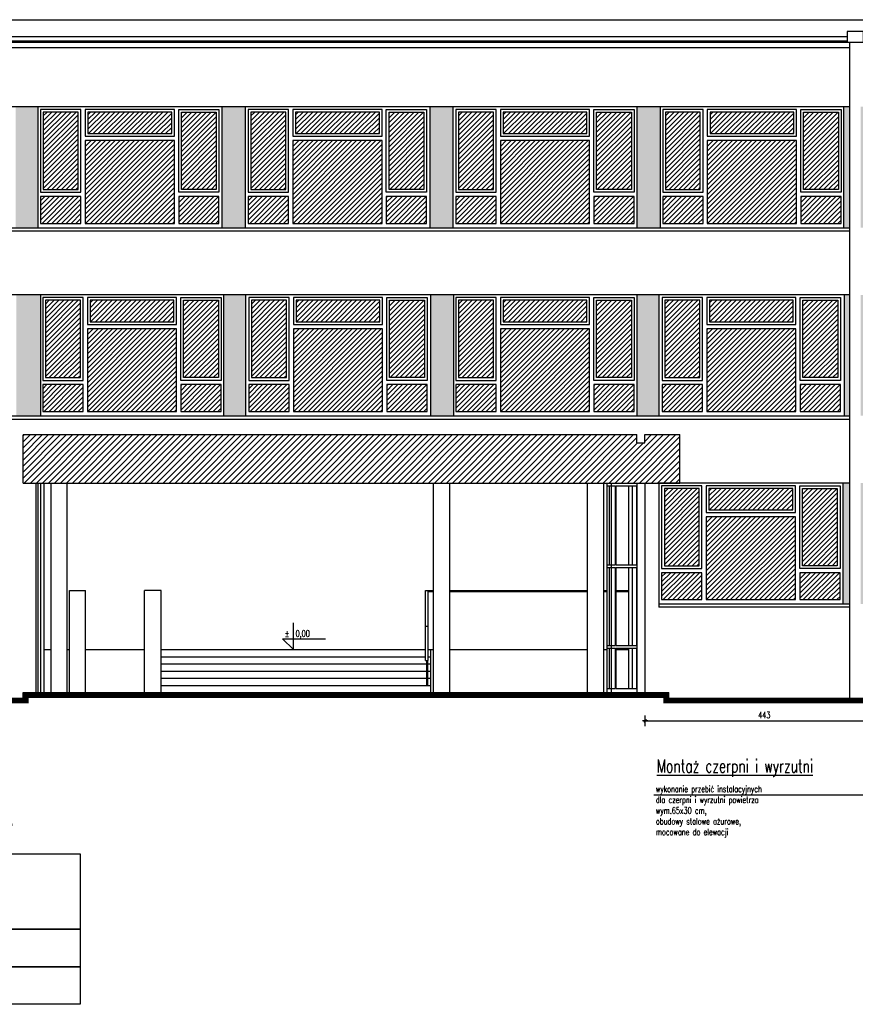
# Model space of a CAD drawing. Header units: millimetres. Extents: x 167273 to 188273, y -125105 to -88145.
# Tile 69 of 210: x 172311 to 173866, y -112165 to -110333. Entities that reach past the tile are written whole.
import ezdxf

# ---------------------------------------------------------------- set-up
doc = ezdxf.new("R2010")
doc.units = ezdxf.units.MM
doc.linetypes.add('AUSGEZOGEN', pattern=[0])
doc.layers.add('7031', color=7, linetype='AUSGEZOGEN', true_color=0x474b4e)
doc.layers.add('_SZYBY', color=7, linetype='Continuous', lineweight=5, true_color=0xb3b3b3)
for name, color, linetype in [('a-op_leader', 9, 'Continuous'), ('a-op_text', 9, 'Continuous'), ('a-poziomy', 9, 'Continuous'), ('a-wymiary', 9, 'Continuous'), ('b-cienka', 9, 'Continuous'), ('b-okna', 6, 'Continuous'), ('b-widokowa', 7, 'Continuous'), ('b-ściany', 2, 'Continuous'), ('h-hatch', 8, 'Continuous')]:
    doc.layers.add(name, color=color, linetype=linetype)
doc.styles.add('PPAB_100', font='romans.shx', dxfattribs={"width": 0.7, "height": 12})
doc.styles.add('PPAB_50', font='romans.shx', dxfattribs={"width": 0.7, "height": 8})
doc.dimstyles.new('newPPAB_100', dxfattribs={"dimscale": 0, "dimtxt": 16, "dimasz": 1, "dimexe": 10, "dimexo": 10, "dimgap": 5, "dimtad": 1, "dimdec": 0, "dimzin": 0, "dimdsep": 46, "dimtxsty": 'PPAB_100', "dimblk": 'tick_50', "dimcen": 0.09, "dimdle": 5, "dimse1": 1, "dimse2": 1, "dimclrd": 9, "dimclre": 9, "dimclrt": 161, "dimadec": 0, "dimazin": 0, "dimtfac": 1, "dimtdec": 0, "dimtix": 1, "dimtmove": 2, "dimatfit": 0, "dimldrblk": 'tick_50', "dimfxl": 0, "dimtolj": 1, "dimtzin": 0, "dimarcsym": 0})

# ---------------------------------------------------------------- blocks, each defined once
blk = doc.blocks.new('kota')
at = {"layer": 'a-op_text'}
for p, q in [((-27153.37, 102049.9), (-27153.37, 102074.9)), ((-27163.37, 102059.9), (-27123.37, 102059.9)), ((-27153.37, 102049.9), (-27163.37, 102059.9))]:
    blk.add_line(p, q, dxfattribs=at)
at = {"layer": 'a-op_text', "style": 'PPAB_50', "flags": 4}
for tag, p in [('ZNAK', (-27161.37, 102061.9)), ('WARTOSC', (-27151.37, 102061.9))]:
    blk.add_attdef(tag, p, '', height=8, dxfattribs=at)
blk = doc.blocks.new('tick_50')
at = {"color": 9, "ltscale": 20}
for p, q in [((-5, 0), (5, 0)), ((0, 10), (0, -10))]:
    blk.add_line(p, q, dxfattribs=at)
at = {"color": 0}
blk.add_line((2.5, 2.5), (-2.5, -2.5), dxfattribs=at)

msp = doc.modelspace()

# ---------------------------------------------------------------- hatches: boundary and pattern name
at = {"layer": '7031'}
for points in [[(172344.44, -110495.35), (172303.44, -110495.35), (172303.44, -110720.35), (172344.44, -110720.35)], [(172730.44, -110495.35), (172687.44, -110495.35), (172687.44, -110720.35), (172730.44, -110720.35)], [(173117.44, -110495.35), (173074.44, -110495.35), (173074.44, -110720.35), (173117.44, -110720.35)], [(173503.44, -110495.35), (173459.94, -110495.35), (173459.94, -110720.35), (173503.44, -110720.35)], [(172349.44, -110845.35), (172304.44, -110845.35), (172304.44, -111070.35), (172349.44, -111070.35)], [(172731.44, -110845.35), (172690.44, -110845.35), (172690.44, -111070.35), (172731.44, -111070.35)], [(173118.44, -110845.35), (173075.44, -110845.35), (173075.44, -111070.35), (173118.44, -111070.35)], [(173500.44, -110845.35), (173459.44, -110845.35), (173459.44, -111070.35), (173500.44, -111070.35)]]:
    msp.add_hatch(color=256, dxfattribs=at).paths.add_polyline_path(points)
h = msp.add_hatch(color=256, dxfattribs=at)
h.paths.add_polyline_path([(173856.44, -110495.35), (173844.44, -110495.35), (173844.44, -110720.35), (173856.44, -110720.35)])
h.paths.add_polyline_path([(173887.44, -110495.35), (173876.44, -110495.35), (173876.44, -110720.35), (173887.44, -110720.35)])
h = msp.add_hatch(color=256, dxfattribs=at)
h.paths.add_polyline_path([(173856.44, -110845.35), (173845.44, -110845.35), (173845.44, -111070.35), (173856.44, -111070.35)])
h.paths.add_polyline_path([(173888.44, -110845.35), (173876.44, -110845.35), (173876.44, -111070.35), (173888.44, -111070.35)])
h = msp.add_hatch(color=256, dxfattribs=at)
h.paths.add_polyline_path([(173856.44, -111195.35), (173843.44, -111195.35), (173843.44, -111420.35), (173856.44, -111420.35)])
h.paths.add_polyline_path([(173885.44, -111195.35), (173876.44, -111195.35), (173876.44, -111420.35), (173885.44, -111420.35)])
at = {"layer": '_SZYBY'}
h = msp.add_hatch(dxfattribs=at)
h.set_pattern_fill('ANSI31', color=256, scale=2, style=0)
h.set_pattern_definition([(45, (-2965.3415, 350), (-4.49012806, 4.49012806), [])])
h.paths.add_polyline_path([(172419.94, -110505.35), (172354.94, -110505.35), (172354.94, -110649.35), (172419.94, -110649.35)])
h.paths.add_polyline_path([(172424.94, -110662.35), (172349.94, -110662.35), (172349.94, -110712.35), (172424.94, -110712.35)])
h.paths.add_polyline_path([(172598.94, -110558.35), (172432.94, -110558.35), (172432.94, -110712.35), (172598.94, -110712.35)])
h.paths.add_polyline_path([(172593.94, -110505.35), (172437.94, -110505.35), (172437.94, -110545.35), (172593.94, -110545.35)])
h.paths.add_polyline_path([(172676.94, -110505.35), (172611.94, -110505.35), (172611.94, -110649.35), (172676.94, -110649.35)])
h.paths.add_polyline_path([(172681.94, -110662.35), (172606.94, -110662.35), (172606.94, -110712.35), (172681.94, -110712.35)])
h = msp.add_hatch(dxfattribs=at)
h.set_pattern_fill('ANSI31', color=256, scale=2, style=0)
h.set_pattern_definition([(45, (-2578.8415, 350), (-4.49012806, 4.49012806), [])])
h.paths.add_polyline_path([(172806.44, -110505.35), (172741.44, -110505.35), (172741.44, -110649.35), (172806.44, -110649.35)])
h.paths.add_polyline_path([(172811.44, -110662.35), (172736.44, -110662.35), (172736.44, -110712.35), (172811.44, -110712.35)])
h.paths.add_polyline_path([(172985.44, -110558.35), (172819.44, -110558.35), (172819.44, -110712.35), (172985.44, -110712.35)])
h.paths.add_polyline_path([(172980.44, -110505.35), (172824.44, -110505.35), (172824.44, -110545.35), (172980.44, -110545.35)])
h.paths.add_polyline_path([(173063.44, -110505.35), (172998.44, -110505.35), (172998.44, -110649.35), (173063.44, -110649.35)])
h.paths.add_polyline_path([(173068.44, -110662.35), (172993.44, -110662.35), (172993.44, -110712.35), (173068.44, -110712.35)])
h = msp.add_hatch(dxfattribs=at)
h.set_pattern_fill('ANSI31', color=256, scale=2, style=0)
h.set_pattern_definition([(45, (-2192.5915, 350), (-4.49012806, 4.49012806), [])])
h.paths.add_polyline_path([(173192.69, -110505.35), (173127.69, -110505.35), (173127.69, -110649.35), (173192.69, -110649.35)])
h.paths.add_polyline_path([(173197.69, -110662.35), (173122.69, -110662.35), (173122.69, -110712.35), (173197.69, -110712.35)])
h.paths.add_polyline_path([(173371.69, -110558.35), (173205.69, -110558.35), (173205.69, -110712.35), (173371.69, -110712.35)])
h.paths.add_polyline_path([(173366.69, -110505.35), (173210.69, -110505.35), (173210.69, -110545.35), (173366.69, -110545.35)])
h.paths.add_polyline_path([(173449.69, -110505.35), (173384.69, -110505.35), (173384.69, -110649.35), (173449.69, -110649.35)])
h.paths.add_polyline_path([(173454.69, -110662.35), (173379.69, -110662.35), (173379.69, -110712.35), (173454.69, -110712.35)])
h = msp.add_hatch(dxfattribs=at)
h.set_pattern_fill('ANSI31', color=256, scale=2, style=0)
h.set_pattern_definition([(45, (-1807.3415, 350), (-4.49012806, 4.49012806), [])])
h.paths.add_polyline_path([(173577.94, -110505.35), (173512.94, -110505.35), (173512.94, -110649.35), (173577.94, -110649.35)])
h.paths.add_polyline_path([(173582.94, -110662.35), (173507.94, -110662.35), (173507.94, -110712.35), (173582.94, -110712.35)])
h.paths.add_polyline_path([(173756.94, -110558.35), (173590.94, -110558.35), (173590.94, -110712.35), (173756.94, -110712.35)])
h.paths.add_polyline_path([(173751.94, -110505.35), (173595.94, -110505.35), (173595.94, -110545.35), (173751.94, -110545.35)])
h.paths.add_polyline_path([(173834.94, -110505.35), (173769.94, -110505.35), (173769.94, -110649.35), (173834.94, -110649.35)])
h.paths.add_polyline_path([(173839.94, -110662.35), (173764.94, -110662.35), (173764.94, -110712.35), (173839.94, -110712.35)])
h = msp.add_hatch(dxfattribs=at)
h.set_pattern_fill('ANSI31', color=256, scale=2, style=0)
h.set_pattern_definition([(45, (-2961.3415, -6e-11), (-4.49012806, 4.49012806), [])])
h.paths.add_polyline_path([(172423.94, -110855.35), (172358.94, -110855.35), (172358.94, -110999.35), (172423.94, -110999.35)])
h.paths.add_polyline_path([(172428.94, -111012.35), (172353.94, -111012.35), (172353.94, -111062.35), (172428.94, -111062.35)])
h.paths.add_polyline_path([(172602.94, -110908.35), (172436.94, -110908.35), (172436.94, -111062.35), (172602.94, -111062.35)])
h.paths.add_polyline_path([(172597.94, -110855.35), (172441.94, -110855.35), (172441.94, -110895.35), (172597.94, -110895.35)])
h.paths.add_polyline_path([(172680.94, -110855.35), (172615.94, -110855.35), (172615.94, -110999.35), (172680.94, -110999.35)])
h.paths.add_polyline_path([(172685.94, -111012.35), (172610.94, -111012.35), (172610.94, -111062.35), (172685.94, -111062.35)])
h = msp.add_hatch(dxfattribs=at)
h.set_pattern_fill('ANSI31', color=256, scale=2, style=0)
h.set_pattern_definition([(45, (-2577.8415, 9e-11), (-4.49012806, 4.49012806), [])])
h.paths.add_polyline_path([(172807.44, -110855.35), (172742.44, -110855.35), (172742.44, -110999.35), (172807.44, -110999.35)])
h.paths.add_polyline_path([(172812.44, -111012.35), (172737.44, -111012.35), (172737.44, -111062.35), (172812.44, -111062.35)])
h.paths.add_polyline_path([(172986.44, -110908.35), (172820.44, -110908.35), (172820.44, -111062.35), (172986.44, -111062.35)])
h.paths.add_polyline_path([(172981.44, -110855.35), (172825.44, -110855.35), (172825.44, -110895.35), (172981.44, -110895.35)])
h.paths.add_polyline_path([(173064.44, -110855.35), (172999.44, -110855.35), (172999.44, -110999.35), (173064.44, -110999.35)])
h.paths.add_polyline_path([(173069.44, -111012.35), (172994.44, -111012.35), (172994.44, -111062.35), (173069.44, -111062.35)])
h = msp.add_hatch(dxfattribs=at)
h.set_pattern_fill('ANSI31', color=256, scale=2, style=0)
h.set_pattern_definition([(45, (-2192.3415, 6e-11), (-4.49012806, 4.49012806), [])])
h.paths.add_polyline_path([(173192.94, -110855.35), (173127.94, -110855.35), (173127.94, -110999.35), (173192.94, -110999.35)])
h.paths.add_polyline_path([(173197.94, -111012.35), (173122.94, -111012.35), (173122.94, -111062.35), (173197.94, -111062.35)])
h.paths.add_polyline_path([(173371.94, -110908.35), (173205.94, -110908.35), (173205.94, -111062.35), (173371.94, -111062.35)])
h.paths.add_polyline_path([(173366.94, -110855.35), (173210.94, -110855.35), (173210.94, -110895.35), (173366.94, -110895.35)])
h.paths.add_polyline_path([(173449.94, -110855.35), (173384.94, -110855.35), (173384.94, -110999.35), (173449.94, -110999.35)])
h.paths.add_polyline_path([(173454.94, -111012.35), (173379.94, -111012.35), (173379.94, -111062.35), (173454.94, -111062.35)])
h = msp.add_hatch(dxfattribs=at)
h.set_pattern_fill('ANSI31', color=256, scale=2, style=0)
h.set_pattern_definition([(45, (-1808.3415, 3e-11), (-4.49012806, 4.49012806), [])])
h.paths.add_polyline_path([(173576.94, -110855.35), (173511.94, -110855.35), (173511.94, -110999.35), (173576.94, -110999.35)])
h.paths.add_polyline_path([(173581.94, -111012.35), (173506.94, -111012.35), (173506.94, -111062.35), (173581.94, -111062.35)])
h.paths.add_polyline_path([(173755.94, -110908.35), (173589.94, -110908.35), (173589.94, -111062.35), (173755.94, -111062.35)])
h.paths.add_polyline_path([(173750.94, -110855.35), (173594.94, -110855.35), (173594.94, -110895.35), (173750.94, -110895.35)])
h.paths.add_polyline_path([(173833.94, -110855.35), (173768.94, -110855.35), (173768.94, -110999.35), (173833.94, -110999.35)])
h.paths.add_polyline_path([(173838.94, -111012.35), (173763.94, -111012.35), (173763.94, -111062.35), (173838.94, -111062.35)])
h = msp.add_hatch(dxfattribs=at)
h.set_pattern_fill('ANSI31', color=256, scale=2, style=0)
h.set_pattern_definition([(45, (-1809.3415, -350), (-4.49012806, 4.49012806), [])])
h.paths.add_polyline_path([(173575.94, -111205.35), (173510.94, -111205.35), (173510.94, -111349.35), (173575.94, -111349.35)])
h.paths.add_polyline_path([(173580.94, -111362.35), (173505.94, -111362.35), (173505.94, -111412.35), (173580.94, -111412.35)])
h.paths.add_polyline_path([(173754.94, -111258.35), (173588.94, -111258.35), (173588.94, -111412.35), (173754.94, -111412.35)])
h.paths.add_polyline_path([(173749.94, -111205.35), (173593.94, -111205.35), (173593.94, -111245.35), (173749.94, -111245.35)])
h.paths.add_polyline_path([(173832.94, -111205.35), (173767.94, -111205.35), (173767.94, -111349.35), (173832.94, -111349.35)])
h.paths.add_polyline_path([(173837.94, -111362.35), (173762.94, -111362.35), (173762.94, -111412.35), (173837.94, -111412.35)])
at = {"layer": 'h-hatch'}
h = msp.add_hatch(dxfattribs=at)
h.set_pattern_fill('ANSI31', color=256, scale=2.5, style=0)
h.set_pattern_definition([(45, (-15000, 0), (-5.61266008, 5.61266008), [])])
h.paths.add_polyline_path([(173539.75, -111105.35), (173474.75, -111105.35), (173474.75, -111120.35), (173459.75, -111120.35), (173459.75, -111105.35), (172317.44, -111105.35), (172317.44, -111195.35), (173539.75, -111195.35)])

# ---------------------------------------------------------------- linework, layer by layer
at = {"layer": 'a-op_leader'}
msp.add_lwpolyline([(173491.65, -111775.48), (174285.22, -111775.48), (174285.22, -111571.21)], dxfattribs=at)
for points in [[(171423.44, -111885.2), (172423.44, -111885.2), (172423.44, -112025.2), (171423.44, -112025.2)], [(171593.44, -112025.2), (172423.44, -112025.2), (172423.44, -112095.2), (171593.44, -112095.2)], [(171593.44, -112095.2), (172423.44, -112095.2), (172423.44, -112165.2), (171593.44, -112165.2)]]:
    msp.add_lwpolyline(points, close=True, dxfattribs=at)
at = {"layer": 'b-cienka'}
for points in [[(172424.94, -110500.35), (172349.94, -110500.35), (172349.94, -110654.35), (172424.94, -110654.35)], [(172419.94, -110505.35), (172354.94, -110505.35), (172354.94, -110649.35), (172419.94, -110649.35)], [(172598.94, -110500.35), (172432.94, -110500.35), (172432.94, -110550.35), (172598.94, -110550.35)], [(172593.94, -110505.35), (172437.94, -110505.35), (172437.94, -110545.35), (172593.94, -110545.35)], [(172681.94, -110654.35), (172606.94, -110654.35), (172606.94, -110500.35), (172681.94, -110500.35)], [(172676.94, -110649.35), (172611.94, -110649.35), (172611.94, -110505.35), (172676.94, -110505.35)], [(172811.44, -110500.35), (172736.44, -110500.35), (172736.44, -110654.35), (172811.44, -110654.35)], [(172806.44, -110505.35), (172741.44, -110505.35), (172741.44, -110649.35), (172806.44, -110649.35)], [(172985.44, -110500.35), (172819.44, -110500.35), (172819.44, -110550.35), (172985.44, -110550.35)], [(172980.44, -110505.35), (172824.44, -110505.35), (172824.44, -110545.35), (172980.44, -110545.35)], [(173068.44, -110654.35), (172993.44, -110654.35), (172993.44, -110500.35), (173068.44, -110500.35)], [(173063.44, -110649.35), (172998.44, -110649.35), (172998.44, -110505.35), (173063.44, -110505.35)], [(173197.69, -110500.35), (173122.69, -110500.35), (173122.69, -110654.35), (173197.69, -110654.35)], [(173192.69, -110505.35), (173127.69, -110505.35), (173127.69, -110649.35), (173192.69, -110649.35)], [(173371.69, -110500.35), (173205.69, -110500.35), (173205.69, -110550.35), (173371.69, -110550.35)], [(173366.69, -110505.35), (173210.69, -110505.35), (173210.69, -110545.35), (173366.69, -110545.35)], [(173454.69, -110654.35), (173379.69, -110654.35), (173379.69, -110500.35), (173454.69, -110500.35)], [(173449.69, -110649.35), (173384.69, -110649.35), (173384.69, -110505.35), (173449.69, -110505.35)], [(173582.94, -110500.35), (173507.94, -110500.35), (173507.94, -110654.35), (173582.94, -110654.35)], [(173577.94, -110505.35), (173512.94, -110505.35), (173512.94, -110649.35), (173577.94, -110649.35)], [(173756.94, -110500.35), (173590.94, -110500.35), (173590.94, -110550.35), (173756.94, -110550.35)], [(173751.94, -110505.35), (173595.94, -110505.35), (173595.94, -110545.35), (173751.94, -110545.35)], [(173839.94, -110654.35), (173764.94, -110654.35), (173764.94, -110500.35), (173839.94, -110500.35)], [(173834.94, -110649.35), (173769.94, -110649.35), (173769.94, -110505.35), (173834.94, -110505.35)], [(172598.94, -110558.35), (172432.94, -110558.35), (172432.94, -110712.35), (172598.94, -110712.35)], [(172985.44, -110558.35), (172819.44, -110558.35), (172819.44, -110712.35), (172985.44, -110712.35)], [(173371.69, -110558.35), (173205.69, -110558.35), (173205.69, -110712.35), (173371.69, -110712.35)], [(173756.94, -110558.35), (173590.94, -110558.35), (173590.94, -110712.35), (173756.94, -110712.35)], [(172424.94, -110662.35), (172349.94, -110662.35), (172349.94, -110712.35), (172424.94, -110712.35)], [(172681.94, -110662.35), (172606.94, -110662.35), (172606.94, -110712.35), (172681.94, -110712.35)], [(172811.44, -110662.35), (172736.44, -110662.35), (172736.44, -110712.35), (172811.44, -110712.35)], [(173068.44, -110662.35), (172993.44, -110662.35), (172993.44, -110712.35), (173068.44, -110712.35)], [(173197.69, -110662.35), (173122.69, -110662.35), (173122.69, -110712.35), (173197.69, -110712.35)], [(173454.69, -110662.35), (173379.69, -110662.35), (173379.69, -110712.35), (173454.69, -110712.35)], [(173582.94, -110662.35), (173507.94, -110662.35), (173507.94, -110712.35), (173582.94, -110712.35)], [(173839.94, -110662.35), (173764.94, -110662.35), (173764.94, -110712.35), (173839.94, -110712.35)], [(172428.94, -110850.35), (172353.94, -110850.35), (172353.94, -111004.35), (172428.94, -111004.35)], [(172423.94, -110855.35), (172358.94, -110855.35), (172358.94, -110999.35), (172423.94, -110999.35)], [(172602.94, -110850.35), (172436.94, -110850.35), (172436.94, -110900.35), (172602.94, -110900.35)], [(172597.94, -110855.35), (172441.94, -110855.35), (172441.94, -110895.35), (172597.94, -110895.35)], [(172685.94, -111004.35), (172610.94, -111004.35), (172610.94, -110850.35), (172685.94, -110850.35)], [(172680.94, -110999.35), (172615.94, -110999.35), (172615.94, -110855.35), (172680.94, -110855.35)], [(172812.44, -110850.35), (172737.44, -110850.35), (172737.44, -111004.35), (172812.44, -111004.35)], [(172807.44, -110855.35), (172742.44, -110855.35), (172742.44, -110999.35), (172807.44, -110999.35)], [(172986.44, -110850.35), (172820.44, -110850.35), (172820.44, -110900.35), (172986.44, -110900.35)], [(172981.44, -110855.35), (172825.44, -110855.35), (172825.44, -110895.35), (172981.44, -110895.35)], [(173069.44, -111004.35), (172994.44, -111004.35), (172994.44, -110850.35), (173069.44, -110850.35)], [(173064.44, -110999.35), (172999.44, -110999.35), (172999.44, -110855.35), (173064.44, -110855.35)], [(173197.94, -110850.35), (173122.94, -110850.35), (173122.94, -111004.35), (173197.94, -111004.35)], [(173192.94, -110855.35), (173127.94, -110855.35), (173127.94, -110999.35), (173192.94, -110999.35)], [(173371.94, -110850.35), (173205.94, -110850.35), (173205.94, -110900.35), (173371.94, -110900.35)], [(173366.94, -110855.35), (173210.94, -110855.35), (173210.94, -110895.35), (173366.94, -110895.35)], [(173454.94, -111004.35), (173379.94, -111004.35), (173379.94, -110850.35), (173454.94, -110850.35)], [(173449.94, -110999.35), (173384.94, -110999.35), (173384.94, -110855.35), (173449.94, -110855.35)], [(173581.94, -110850.35), (173506.94, -110850.35), (173506.94, -111004.35), (173581.94, -111004.35)], [(173576.94, -110855.35), (173511.94, -110855.35), (173511.94, -110999.35), (173576.94, -110999.35)], [(173755.94, -110850.35), (173589.94, -110850.35), (173589.94, -110900.35), (173755.94, -110900.35)], [(173750.94, -110855.35), (173594.94, -110855.35), (173594.94, -110895.35), (173750.94, -110895.35)], [(173838.94, -111004.35), (173763.94, -111004.35), (173763.94, -110850.35), (173838.94, -110850.35)], [(173833.94, -110999.35), (173768.94, -110999.35), (173768.94, -110855.35), (173833.94, -110855.35)], [(172602.94, -110908.35), (172436.94, -110908.35), (172436.94, -111062.35), (172602.94, -111062.35)], [(172986.44, -110908.35), (172820.44, -110908.35), (172820.44, -111062.35), (172986.44, -111062.35)], [(173371.94, -110908.35), (173205.94, -110908.35), (173205.94, -111062.35), (173371.94, -111062.35)], [(173755.94, -110908.35), (173589.94, -110908.35), (173589.94, -111062.35), (173755.94, -111062.35)], [(172428.94, -111012.35), (172353.94, -111012.35), (172353.94, -111062.35), (172428.94, -111062.35)], [(172685.94, -111012.35), (172610.94, -111012.35), (172610.94, -111062.35), (172685.94, -111062.35)], [(172812.44, -111012.35), (172737.44, -111012.35), (172737.44, -111062.35), (172812.44, -111062.35)], [(173069.44, -111012.35), (172994.44, -111012.35), (172994.44, -111062.35), (173069.44, -111062.35)], [(173197.94, -111012.35), (173122.94, -111012.35), (173122.94, -111062.35), (173197.94, -111062.35)], [(173454.94, -111012.35), (173379.94, -111012.35), (173379.94, -111062.35), (173454.94, -111062.35)], [(173581.94, -111012.35), (173506.94, -111012.35), (173506.94, -111062.35), (173581.94, -111062.35)], [(173838.94, -111012.35), (173763.94, -111012.35), (173763.94, -111062.35), (173838.94, -111062.35)], [(173580.94, -111200.35), (173505.94, -111200.35), (173505.94, -111354.35), (173580.94, -111354.35)], [(173575.94, -111205.35), (173510.94, -111205.35), (173510.94, -111349.35), (173575.94, -111349.35)], [(173754.94, -111200.35), (173588.94, -111200.35), (173588.94, -111250.35), (173754.94, -111250.35)], [(173749.94, -111205.35), (173593.94, -111205.35), (173593.94, -111245.35), (173749.94, -111245.35)], [(173837.94, -111354.35), (173762.94, -111354.35), (173762.94, -111200.35), (173837.94, -111200.35)], [(173832.94, -111349.35), (173767.94, -111349.35), (173767.94, -111205.35), (173832.94, -111205.35)], [(173754.94, -111258.35), (173588.94, -111258.35), (173588.94, -111412.35), (173754.94, -111412.35)], [(173580.94, -111362.35), (173505.94, -111362.35), (173505.94, -111412.35), (173580.94, -111412.35)], [(173837.94, -111362.35), (173762.94, -111362.35), (173762.94, -111412.35), (173837.94, -111412.35)]]:
    msp.add_lwpolyline(points, close=True, dxfattribs=at)
at = {"layer": 'b-okna'}
for p, q in [((172341.44, -111585.35), (172341.44, -111195.35)), ((172345.44, -111585.35), (172345.44, -111195.35)), ((172349.44, -111195.35), (172349.44, -111585.35)), ((173404.52, -111585.35), (173404.52, -111195.35)), ((173404.52, -111200.35), (173419.83, -111200.35)), ((173408.65, -111347.35), (173408.65, -111200.35)), ((173412.79, -111585.35), (173412.79, -111195.35)), ((173419.83, -111347.35), (173419.83, -111200.35)), ((173421.09, -111200.35), (173459.61, -111200.35)), ((173421.09, -111347.35), (173421.09, -111200.35)), ((173451.87, -111347.35), (173451.87, -111200.35)), ((173459.61, -111347.35), (173459.61, -111200.35)), ((173460.46, -111585.35), (173460.46, -111195.35)), ((173404.52, -111347.35), (173419.83, -111347.35)), ((173404.52, -111352.35), (173419.83, -111352.35)), ((173408.65, -111497.35), (173408.65, -111352.35)), ((173419.83, -111497.35), (173419.83, -111352.35)), ((173421.09, -111347.35), (173459.61, -111347.35)), ((173421.09, -111352.35), (173459.61, -111352.35)), ((173421.09, -111497.35), (173421.09, -111352.35)), ((173451.87, -111497.35), (173451.87, -111352.35)), ((173459.61, -111497.35), (173459.61, -111352.35)), ((173404.52, -111497.35), (173419.83, -111497.35)), ((173404.52, -111502.35), (173419.83, -111502.35)), ((173408.65, -111577.35), (173408.65, -111502.35)), ((173419.83, -111577.35), (173419.83, -111502.35)), ((173421.09, -111497.35), (173459.61, -111497.35)), ((173421.09, -111577.35), (173421.09, -111502.35)), ((173421.09, -111502.35), (173459.61, -111502.35)), ((173451.87, -111577.35), (173451.87, -111502.35)), ((173459.61, -111577.35), (173459.61, -111502.35)), ((173404.52, -111577.35), (173419.83, -111577.35)), ((173421.09, -111577.35), (173459.61, -111577.35))]:
    msp.add_line(p, q, dxfattribs=at)
at = {"layer": 'b-widokowa'}
for p, q in [((171612.44, -110333.35), (178945.44, -110333.35)), ((173851.44, -110365.35), (171130.44, -110365.35)), ((171123.44, -110375.35), (179434.44, -110375.35)), ((171123.44, -110385.35), (173856.44, -110385.35)), ((173851.44, -110373.35), (171138.44, -110373.35)), ((173856.44, -111595.35), (173856.44, -110375.35)), ((173856.44, -110495.35), (171191.44, -110495.35)), ((172344.44, -110495.35), (172344.44, -110720.35)), ((172687.44, -110495.35), (172687.44, -110720.35)), ((172730.44, -110495.35), (172730.44, -110720.35)), ((173074.44, -110495.35), (173074.44, -110720.35)), ((173117.44, -110495.35), (173117.44, -110720.35)), ((173459.94, -110495.35), (173459.94, -110720.35)), ((173503.44, -110495.35), (173503.44, -110720.35)), ((173844.44, -110495.35), (173844.44, -110720.35)), ((171191.44, -110720.35), (173856.44, -110720.35)), ((171191.44, -110726.35), (173856.44, -110726.35)), ((173856.44, -110845.35), (171191.44, -110845.35)), ((172349.44, -110845.35), (172349.44, -111070.35)), ((172690.44, -110845.35), (172690.44, -111070.35)), ((172731.44, -110845.35), (172731.44, -111070.35)), ((173075.44, -110845.35), (173075.44, -111070.35)), ((173118.44, -110845.35), (173118.44, -111070.35)), ((173459.44, -110845.35), (173459.44, -111070.35)), ((173500.44, -110845.35), (173500.44, -111070.35)), ((173845.44, -110845.35), (173845.44, -111070.35)), ((171191.44, -111070.35), (173856.44, -111070.35)), ((171191.44, -111076.35), (173856.44, -111076.35)), ((172356.44, -111585.35), (172356.44, -111195.35)), ((172369.45, -111585.35), (172369.45, -111195.35)), ((172399.45, -111585.35), (172399.45, -111195.35)), ((173081.44, -111585.35), (173081.44, -111195.35)), ((173111.44, -111585.35), (173111.44, -111195.35)), ((173368.13, -111585.35), (173368.13, -111195.35)), ((173398.13, -111585.35), (173398.13, -111195.35)), ((173445.1, -111347.35), (173445.1, -111200.35)), ((173475.44, -111585.35), (173475.44, -111195.35)), ((173500.44, -111195.35), (173500.44, -111420.35)), ((173856.44, -111195.35), (173500.44, -111195.35)), ((173843.44, -111195.35), (173843.44, -111420.35)), ((173445.1, -111497.35), (173445.1, -111352.35)), ((172403.44, -111585.35), (172403.44, -111395.36)), ((172403.44, -111395.36), (172433.44, -111395.36)), ((172433.44, -111585.35), (172433.44, -111395.36)), ((172543.44, -111585.35), (172543.44, -111395.36)), ((172574.44, -111395.36), (172543.44, -111395.36)), ((172574.44, -111585.35), (172574.44, -111395.36)), ((173066.44, -111525.35), (173066.44, -111395.35)), ((173066.44, -111395.35), (173081.44, -111395.35)), ((173071.44, -111525.35), (173071.44, -111395.35)), ((173071.44, -111397.35), (173081.44, -111397.35)), ((173111.44, -111395.35), (173368.13, -111395.35)), ((173111.44, -111397.35), (173368.13, -111397.35)), ((173398.13, -111395.35), (173404.52, -111395.35)), ((173398.13, -111397.35), (173404.52, -111397.35)), ((173421.09, -111395.35), (173445.1, -111395.35)), ((173421.09, -111397.35), (173445.1, -111397.35)), ((173500.44, -111420.35), (173500.44, -111426.35)), ((173500.44, -111420.35), (173856.44, -111420.35)), ((173856.44, -111426.35), (173500.44, -111426.35)), ((173066.44, -111461.85), (173071.44, -111461.85)), ((173445.1, -111577.35), (173445.1, -111502.35)), ((172356.44, -111505.35), (172369.45, -111505.35)), ((172399.45, -111505.35), (172403.44, -111505.35)), ((172433.44, -111505.35), (172543.44, -111505.35)), ((172574.44, -111505.35), (173066.44, -111505.35)), ((172574.44, -111518.65), (173066.44, -111518.65)), ((173071.44, -111505.35), (173081.44, -111505.35)), ((173071.44, -111518.65), (173076.44, -111518.65)), ((173076.44, -111585.35), (173076.44, -111505.35)), ((173111.44, -111505.35), (173368.13, -111505.35)), ((173398.13, -111505.35), (173404.52, -111505.35)), ((173421.09, -111505.35), (173445.1, -111505.35)), ((172574.44, -111531.95), (173067.94, -111531.95)), ((173066.44, -111525.35), (173071.44, -111525.35)), ((173067.94, -111525.35), (173067.94, -111571.85)), ((173069.94, -111525.35), (173069.94, -111571.85)), ((173069.94, -111531.95), (173076.44, -111531.95)), ((172574.44, -111545.25), (173067.94, -111545.25)), ((172574.44, -111558.55), (173067.94, -111558.55)), ((173069.94, -111545.25), (173076.44, -111545.25)), ((173069.94, -111558.55), (173076.44, -111558.55)), ((172574.44, -111571.85), (173076.44, -111571.85))]:
    msp.add_line(p, q, dxfattribs=at)
at = {"layer": 'b-widokowa', "ltscale": 0.5}
msp.add_lwpolyline([(173851.44, -110375.35), (173881.44, -110375.35), (173881.44, -110355.35), (173851.44, -110355.35)], close=True, dxfattribs=at)
at = {"layer": 'b-ściany'}
for p, q in [((172317.44, -111105.35), (173459.75, -111105.35)), ((172317.44, -111195.35), (172317.44, -111105.42)), ((173459.75, -111120.35), (173459.75, -111105.35)), ((173474.75, -111120.35), (173474.75, -111105.35)), ((173474.75, -111105.35), (173539.75, -111105.35)), ((173539.75, -111195.35), (173539.75, -111105.35)), ((173459.75, -111120.35), (173474.75, -111120.35)), ((172317.44, -111195.35), (173539.75, -111195.35)), ((170923.44, -111595.35), (172317.44, -111595.35)), ((172317.44, -111585.35), (173519.08, -111585.35)), ((172317.44, -111595.35), (172317.44, -111585.35)), ((173519.08, -111595.35), (173519.08, -111585.35)), ((173519.08, -111595.35), (176937.44, -111595.35))]:
    msp.add_line(p, q, dxfattribs=at)
at = {"layer": 'b-ściany', "const_width": 10}
msp.add_lwpolyline([(179573.44, -111600.35), (173514.08, -111600.35), (173514.08, -111590.35), (172322.44, -111590.35), (172322.44, -111600.35), (170923.44, -111600.35)], dxfattribs=at)

# ---------------------------------------------------------------- block references
at = {"layer": 'a-op_text'}
ref = msp.add_blockref('kota', (227127.19, -315605.16), dxfattribs=dict(at, xscale=2, yscale=2, zscale=2))
ref.add_attrib('ZNAK', '%%p', (172804.44, -111481.35), dxfattribs={"height": 12, "style": 'PPAB_100', "width": 0.7})
ref.add_attrib('WARTOSC', '0,00', (172824.44, -111481.35), dxfattribs={"height": 12, "style": 'PPAB_100', "width": 0.7})

# ---------------------------------------------------------------- texts
at = {"layer": 'a-op_text', "ltscale": 0.5, "insert": (173495.23, -111758.64), "char_height": 12, "width": 284.3948, "attachment_point": 1, "style": 'PPAB_100'}
msp.add_mtext('{\\Fromans.shx|c238;wykonanie przebić instalacyjnych\\Pdla czerpni i wyrzutni powietrza \\Pwym.65x30 cm,\\Pobudowy stalowe ażurowe,\\Pmocowane do elewacji}', dxfattribs=at)
at = {"layer": 'a-op_text', "linetype": 'ByBlock', "insert": (171428.44, -111785.2), "char_height": 48, "width": 2825.6775, "attachment_point": 1, "style": 'PPAB_100'}
msp.add_mtext('{\\Fromans.shx|c238;ELEWACJA ZACHODNIA - WEWNĘTRZNA}', dxfattribs=at)
at = {"layer": 'a-poziomy', "ltscale": 0.5, "insert": (173496.74, -111725.78), "char_height": 24, "width": 787.3546, "attachment_point": 4, "style": 'PPAB_100'}
msp.add_mtext('{\\Fromans.shx|c238;\\LMontaż czerpni i wyrzutni}', dxfattribs=at)

# ---------------------------------------------------------------- dimensions: what is measured, and where the dimension line sits
at = {"layer": 'a-wymiary'}
msp.add_linear_dim(base=(173918.44, -111638.03), p1=(173475.44, -111585.35), p2=(173918.44, -111585.35), dimstyle='newPPAB_100', override={"dimscale": 1}, dxfattribs=at).render()

doc.saveas('drawing.dxf')
